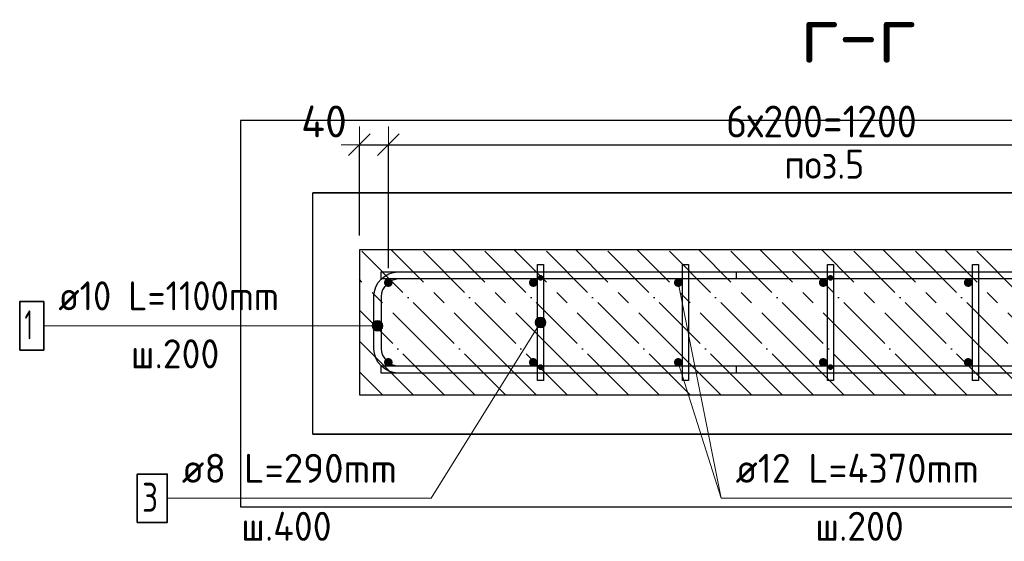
# Model space of a CAD drawing. Header units: millimetres. Extents: x -2258 to 68686, y -2266 to 30725.
# Tile 5 of 83: x 893 to 2252, y 1802 to 2521. Entities that reach past the tile are written whole.
import ezdxf

# ---------------------------------------------------------------- set-up
doc = ezdxf.new("R2010")
doc.units = ezdxf.units.MM
doc.header["$PDMODE"] = 65
doc.linetypes.add('______11', pattern=[100, 80, -10, 0, -10])
doc.linetypes.add('______5', pattern=[220, 160, -20, 20, -20])
for name, color, linetype, lineweight in [('Standard', 7, 'Continuous', 25), ('Арм.стержн. Арматура края', 96, 'Continuous', 35), ('Арм.стержн. вертикальными 1', 22, 'Continuous', 35), ('Арм.стержн.горизонт. 1', 180, 'Continuous', 35), ('Размерная линия_ общее', 7, 'Continuous', 13)]:
    doc.layers.add(name, color=color, linetype=linetype, lineweight=lineweight)
doc.layers.add('Арм.стержн.Стяжки', color=7, linetype='Continuous', lineweight=35, true_color=0x501e0f)
doc.styles.add('ISOCPEUR', font='ISOCPEUR')
doc.dimstyles.new('DIMSTYLE_11', dxfattribs={"dimtxt": 44, "dimasz": 50, "dimexe": 0, "dimexo": 0, "dimgap": 22, "dimtad": 2, "dimdec": 0, "dimrnd": 5, "dimzin": 12, "dimdsep": 46, "dimtxsty": 'ISOCPEUR', "dimblk1": 'ALL_ML_STRICH', "dimblk2": 'ALL_ML_STRICH', "dimsah": 1, "dimcen": 0, "dimclrd": 7, "dimclre": 256, "dimclrt": 7, "dimadec": 0, "dimazin": 0, "dimtfac": 1, "dimtdec": 0, "dimtix": 1, "dimtmove": 2, "dimatfit": 3, "dimfxl": 0, "dimtvp": 1.2, "dimtzin": 0, "dimlwd": 0, "dimlwe": -3, "dimarcsym": 0})
doc.dimstyles.new('DIMSTYLE_3', dxfattribs={"dimtxt": 44, "dimasz": 50, "dimexe": 0, "dimexo": 0, "dimgap": 22, "dimtad": 2, "dimdec": 0, "dimrnd": 5, "dimzin": 12, "dimdsep": 46, "dimtxsty": 'ISOCPEUR', "dimblk1": 'ALL_ML_STRICH', "dimblk2": 'ALL_ML_STRICH', "dimsah": 1, "dimcen": 0, "dimclrd": 7, "dimclre": 256, "dimclrt": 7, "dimadec": 0, "dimazin": 0, "dimtfac": 1, "dimtdec": 0, "dimtix": 1, "dimtmove": 2, "dimatfit": 3, "dimfxl": 0, "dimtzin": 0, "dimlwd": 0, "dimlwe": -3, "dimarcsym": 0})

# ---------------------------------------------------------------- blocks, each defined once
blk = doc.blocks.new('ALL_ML_STRICH')
at = {"color": 0, "linetype": 'ByBlock', "lineweight": -2}
for p, q in [((-0.3, -0.3), (0.3, 0.3)), ((0, -0.5), (0, 0.5)), ((-1, 0), (0.5, 0))]:
    blk.add_line(p, q, dxfattribs=at)
blk = doc.blocks.new('*D275')
at = {"layer": 'DEFPOINTS', "color": 7, "linetype": 'Continuous', "lineweight": 13, "transparency": 33554687}
for p in [(1361.7, 2348.8), (1361.7, 2203.6), (1401.7, 2158.6)]:
    blk.add_point(p, dxfattribs=at)
at = {"layer": 'Размерная линия_ общее', "color": 253, "linetype": 'Continuous', "lineweight": -2, "true_color": 0xa0a0a0, "transparency": 33554687}
for p, q in [((1361.7, 2223.6), (1361.7, 2348.8)), ((1401.7, 2178.6), (1401.7, 2348.8))]:
    blk.add_line(p, q, dxfattribs=at)
at = {"layer": 'Размерная линия_ общее', "color": 7, "linetype": 'Continuous', "lineweight": -2, "transparency": 33554687}
blk.add_line((1361.7, 2348.8), (1401.7, 2348.8), dxfattribs=at)
at = {"layer": 'Размерная линия_ общее', "color": 7, "linetype": 'Continuous', "lineweight": 13, "transparency": 33554687, "xscale": 50, "yscale": 50, "zscale": 50, "rotation": 180}
blk.add_blockref('ALL_ML_STRICH', (1361.7, 2348.8), dxfattribs=at)
at = {"layer": 'Размерная линия_ общее', "color": 7, "linetype": 'Continuous', "lineweight": 13, "transparency": 33554687, "xscale": 50, "yscale": 50, "zscale": 50}
blk.add_blockref('ALL_ML_STRICH', (1401.7, 2348.8), dxfattribs=at)
at = {"layer": 'Размерная линия_ общее', "color": 7, "linetype": 'Continuous', "lineweight": 13, "transparency": 33554687, "insert": (1312.9, 2380.9), "char_height": 44, "width": 88, "attachment_point": 5, "style": 'ISOCPEUR'}
blk.add_mtext('\\A1;{40}', dxfattribs=at)
blk = doc.blocks.new('*D276')
at = {"layer": 'DEFPOINTS', "color": 7, "linetype": 'Continuous', "lineweight": 13, "transparency": 33554687}
for p in [(1401.7, 2348.8), (1401.7, 2158.6), (2601.7, 2158.6)]:
    blk.add_point(p, dxfattribs=at)
at = {"layer": 'Размерная линия_ общее', "color": 253, "linetype": 'Continuous', "lineweight": -2, "true_color": 0xa0a0a0, "transparency": 33554687}
for p, q in [((1401.7, 2178.6), (1401.7, 2348.8)), ((2601.7, 2178.6), (2601.7, 2348.8))]:
    blk.add_line(p, q, dxfattribs=at)
at = {"layer": 'Размерная линия_ общее', "color": 7, "linetype": 'Continuous', "lineweight": -2, "transparency": 33554687}
blk.add_line((1401.7, 2348.8), (2601.7, 2348.8), dxfattribs=at)
at = {"layer": 'Размерная линия_ общее', "color": 7, "linetype": 'Continuous', "lineweight": 13, "transparency": 33554687, "xscale": 50, "yscale": 50, "zscale": 50, "rotation": 180}
blk.add_blockref('ALL_ML_STRICH', (1401.7, 2348.8), dxfattribs=at)
at = {"layer": 'Размерная линия_ общее', "color": 7, "linetype": 'Continuous', "lineweight": 13, "transparency": 33554687, "xscale": 50, "yscale": 50, "zscale": 50}
blk.add_blockref('ALL_ML_STRICH', (2601.7, 2348.8), dxfattribs=at)
at = {"layer": 'Размерная линия_ общее', "color": 7, "linetype": 'Continuous', "lineweight": 13, "transparency": 33554687, "insert": (1867.7, 2402.8), "char_height": 44, "width": 2.2, "attachment_point": 1, "line_spacing_factor": 0.60241, "style": 'ISOCPEUR'}
blk.add_mtext('\\W0.91;6х200=1200', dxfattribs=at)

msp = doc.modelspace()

# ---------------------------------------------------------------- hatches: boundary and pattern name
at = {"layer": 'Арм.стержн. Арматура края', "linetype": 'Continuous', "lineweight": 13, "transparency": 33554687}
for points in [[(1382.9, 2105.4), (1386.7, 2091.4), (1386.7, 2106.4)], [(1386.7, 2106.4), (1386.7, 2091.4), (1390.4, 2092.5)], [(1386.7, 2106.4), (1390.4, 2092.5), (1390.4, 2105.4)], [(1380.2, 2095.2), (1380.2, 2102.7), (1379.2, 2098.9)], [(1380.2, 2102.7), (1382.9, 2092.5), (1382.9, 2105.4)], [(1380.2, 2102.7), (1380.2, 2095.2), (1382.9, 2092.5)], [(1382.9, 2105.4), (1382.9, 2092.5), (1386.7, 2091.4)], [(1390.4, 2105.4), (1390.4, 2092.5), (1393.1, 2095.2)], [(1390.4, 2105.4), (1393.1, 2095.2), (1393.1, 2102.7)], [(1393.1, 2102.7), (1393.1, 2095.2), (1394.2, 2098.9)]]:
    msp.add_hatch(color=7, dxfattribs=at).paths.add_polyline_path(points)
at = {"layer": 'Арм.стержн. вертикальными 1', "linetype": 'Continuous', "lineweight": 50, "transparency": 33554687}
for points in [[(1401.7, 2152.6), (1404, 2153), (1405.9, 2154.3), (1407.2, 2156.3), (1407.7, 2158.6), (1407.2, 2160.9), (1405.9, 2162.8), (1404, 2164.1), (1401.7, 2164.6), (1399.4, 2164.1), (1397.4, 2162.8), (1396.1, 2160.9), (1395.7, 2158.6), (1396.1, 2156.3), (1397.4, 2154.3), (1399.4, 2153)], [(1601.7, 2152.6), (1604, 2153), (1605.9, 2154.3), (1607.2, 2156.3), (1607.7, 2158.6), (1607.2, 2160.9), (1605.9, 2162.8), (1604, 2164.1), (1601.7, 2164.6), (1599.4, 2164.1), (1597.4, 2162.8), (1596.1, 2160.9), (1595.7, 2158.6), (1596.1, 2156.3), (1597.4, 2154.3), (1599.4, 2153)], [(1801.7, 2152.6), (1804, 2153), (1805.9, 2154.3), (1807.2, 2156.3), (1807.7, 2158.6), (1807.2, 2160.9), (1805.9, 2162.8), (1804, 2164.1), (1801.7, 2164.6), (1799.4, 2164.1), (1797.4, 2162.8), (1796.1, 2160.9), (1795.7, 2158.6), (1796.1, 2156.3), (1797.4, 2154.3), (1799.4, 2153)], [(2001.7, 2152.6), (2004, 2153), (2005.9, 2154.3), (2007.2, 2156.3), (2007.7, 2158.6), (2007.2, 2160.9), (2005.9, 2162.8), (2004, 2164.1), (2001.7, 2164.6), (1999.4, 2164.1), (1997.4, 2162.8), (1996.1, 2160.9), (1995.7, 2158.6), (1996.1, 2156.3), (1997.4, 2154.3), (1999.4, 2153)], [(2201.7, 2152.6), (2204, 2153), (2205.9, 2154.3), (2207.2, 2156.3), (2207.7, 2158.6), (2207.2, 2160.9), (2205.9, 2162.8), (2204, 2164.1), (2201.7, 2164.6), (2199.4, 2164.1), (2197.4, 2162.8), (2196.1, 2160.9), (2195.7, 2158.6), (2196.1, 2156.3), (2197.4, 2154.3), (2199.4, 2153)], [(1401.7, 2042.6), (1404, 2043), (1405.9, 2044.3), (1407.2, 2046.3), (1407.7, 2048.6), (1407.2, 2050.9), (1405.9, 2052.8), (1404, 2054.1), (1401.7, 2054.6), (1399.4, 2054.1), (1397.4, 2052.8), (1396.1, 2050.9), (1395.7, 2048.6), (1396.1, 2046.3), (1397.4, 2044.3), (1399.4, 2043)], [(1601.7, 2042.6), (1604, 2043), (1605.9, 2044.3), (1607.2, 2046.3), (1607.7, 2048.6), (1607.2, 2050.9), (1605.9, 2052.8), (1604, 2054.1), (1601.7, 2054.6), (1599.4, 2054.1), (1597.4, 2052.8), (1596.1, 2050.9), (1595.7, 2048.6), (1596.1, 2046.3), (1597.4, 2044.3), (1599.4, 2043)], [(1801.7, 2042.6), (1804, 2043), (1805.9, 2044.3), (1807.2, 2046.3), (1807.7, 2048.6), (1807.2, 2050.9), (1805.9, 2052.8), (1804, 2054.1), (1801.7, 2054.6), (1799.4, 2054.1), (1797.4, 2052.8), (1796.1, 2050.9), (1795.7, 2048.6), (1796.1, 2046.3), (1797.4, 2044.3), (1799.4, 2043)], [(2001.7, 2042.6), (2004, 2043), (2005.9, 2044.3), (2007.2, 2046.3), (2007.7, 2048.6), (2007.2, 2050.9), (2005.9, 2052.8), (2004, 2054.1), (2001.7, 2054.6), (1999.4, 2054.1), (1997.4, 2052.8), (1996.1, 2050.9), (1995.7, 2048.6), (1996.1, 2046.3), (1997.4, 2044.3), (1999.4, 2043)], [(2201.7, 2042.6), (2204, 2043), (2205.9, 2044.3), (2207.2, 2046.3), (2207.7, 2048.6), (2207.2, 2050.9), (2205.9, 2052.8), (2204, 2054.1), (2201.7, 2054.6), (2199.4, 2054.1), (2197.4, 2052.8), (2196.1, 2050.9), (2195.7, 2048.6), (2196.1, 2046.3), (2197.4, 2044.3), (2199.4, 2043)]]:
    msp.add_hatch(color=34, dxfattribs=at).paths.add_polyline_path(points)
at = {"layer": 'Арм.стержн.Стяжки', "linetype": 'Continuous', "lineweight": 25, "transparency": 33554687}
for points in [[(1611.7, 2161.2), (1613.2, 2161.5), (1614.5, 2162.3), (1615.4, 2163.6), (1615.7, 2165.2), (1615.4, 2166.7), (1614.5, 2168), (1613.2, 2168.8), (1611.7, 2169.2), (1610.2, 2168.8), (1608.9, 2168), (1608, 2166.7), (1607.7, 2165.2), (1608, 2163.6), (1608.9, 2162.3), (1610.2, 2161.5)], [(2011.7, 2161.2), (2013.2, 2161.5), (2014.5, 2162.3), (2015.4, 2163.6), (2015.7, 2165.2), (2015.4, 2166.7), (2014.5, 2168), (2013.2, 2168.8), (2011.7, 2169.2), (2010.2, 2168.8), (2008.9, 2168), (2008, 2166.7), (2007.7, 2165.2), (2008, 2163.6), (2008.9, 2162.3), (2010.2, 2161.5)], [(1611.7, 2038), (1613.2, 2038.3), (1614.5, 2039.2), (1615.4, 2040.5), (1615.7, 2042), (1615.4, 2043.5), (1614.5, 2044.8), (1613.2, 2045.7), (1611.7, 2046), (1610.2, 2045.7), (1608.9, 2044.8), (1608, 2043.5), (1607.7, 2042), (1608, 2040.5), (1608.9, 2039.2), (1610.2, 2038.3)], [(2011.7, 2038), (2013.2, 2038.3), (2014.5, 2039.2), (2015.4, 2040.5), (2015.7, 2042), (2015.4, 2043.5), (2014.5, 2044.8), (2013.2, 2045.7), (2011.7, 2046), (2010.2, 2045.7), (2008.9, 2044.8), (2008, 2043.5), (2007.7, 2042), (2008, 2040.5), (2008.9, 2039.2), (2010.2, 2038.3)]]:
    msp.add_hatch(color=40, dxfattribs=at).paths.add_polyline_path(points)
at = {"layer": 'Арм.стержн.Стяжки', "linetype": 'Continuous', "lineweight": 13, "transparency": 33554687}
for points in [[(1604.2, 2103.8), (1618, 2099.6), (1605.3, 2107.5)], [(1605.3, 2107.5), (1619.1, 2103.4), (1608.2, 2110.2)], [(1605.3, 2107.5), (1618, 2099.6), (1619.1, 2103.4)], [(1608.2, 2110.2), (1618.3, 2107.1), (1611.9, 2111)], [(1608.2, 2110.2), (1619.1, 2103.4), (1618.3, 2107.1)], [(1611.9, 2111), (1618.3, 2107.1), (1615.6, 2109.9)], [(1605.1, 2100.1), (1615.2, 2097), (1604.2, 2103.8)], [(1604.2, 2103.8), (1615.2, 2097), (1618, 2099.6)], [(1611.5, 2096.1), (1605.1, 2100.1), (1607.7, 2097.2)], [(1605.1, 2100.1), (1611.5, 2096.1), (1615.2, 2097)]]:
    msp.add_hatch(color=7, dxfattribs=at).paths.add_polyline_path(points)

# ---------------------------------------------------------------- linework, layer by layer
at = {"color": 52, "linetype": 'Continuous', "lineweight": -3, "transparency": 33554687}
for p, q in [((1297.7, 1949.3), (1297.7, 2282.2)), ((1297.7, 1949.3), (1297.7, 2282.2)), ((1297.7, 2282.2), (2878.6, 2282.2)), ((2878.6, 2282.2), (1297.7, 2282.2)), ((2878.6, 1949.3), (1297.7, 1949.3)), ((1297.7, 1949.3), (2878.6, 1949.3))]:
    msp.add_line(p, q, dxfattribs=at)
at = {"layer": 'Standard', "color": 7, "linetype": 'Continuous', "lineweight": 25, "transparency": 33554687}
for p, q in [((2811.7, 2203.6), (1361.7, 2203.6)), ((1361.7, 2203.6), (1361.7, 2003.6)), ((1361.7, 2003.6), (2811.7, 2003.6))]:
    msp.add_line(p, q, dxfattribs=at)
at = {"layer": 'Standard', "color": 7, "linetype": '______11', "lineweight": -3, "transparency": 33554687}
for p, q in [((1563.3, 2003.6), (1363.3, 2203.6)), ((1648.2, 2003.6), (1448.2, 2203.6)), ((1733.1, 2003.6), (1533.1, 2203.6)), ((1817.9, 2003.6), (1617.9, 2203.6)), ((1902.8, 2003.6), (1702.8, 2203.6)), ((1987.6, 2003.6), (1787.6, 2203.6)), ((2072.5, 2003.6), (1872.5, 2203.6)), ((2157.3, 2003.6), (1957.3, 2203.6)), ((2242.2, 2003.6), (2042.2, 2203.6)), ((2327, 2003.6), (2127, 2203.6)), ((2411.9, 2003.6), (2211.9, 2203.6)), ((1478.5, 2003.6), (1361.7, 2120.4)), ((1393.6, 2003.6), (1361.7, 2035.5))]:
    msp.add_line(p, q, dxfattribs=at)
at = {"layer": 'Standard', "color": 7, "linetype": '______5', "lineweight": -3, "transparency": 33554687}
for p, q in [((1605.8, 2003.6), (1405.8, 2203.6)), ((1690.6, 2003.6), (1490.6, 2203.6)), ((1775.5, 2003.6), (1575.5, 2203.6)), ((1860.3, 2003.6), (1660.3, 2203.6)), ((1945.2, 2003.6), (1745.2, 2203.6)), ((2030, 2003.6), (1830, 2203.6)), ((2114.9, 2003.6), (1914.9, 2203.6)), ((2199.7, 2003.6), (1999.7, 2203.6)), ((2284.6, 2003.6), (2084.6, 2203.6)), ((2369.5, 2003.6), (2169.5, 2203.6)), ((1520.9, 2003.6), (1361.7, 2162.8)), ((1436.1, 2003.6), (1361.7, 2078))]:
    msp.add_line(p, q, dxfattribs=at)
at = {"layer": 'Standard', "color": 7, "linetype": 'Continuous', "lineweight": 13, "transparency": 33554687}
msp.add_line((1801.7, 2158.6), (1860.7, 1861.1), dxfattribs=at)
at = {"layer": 'Standard', "color": 7, "linetype": 'Continuous', "lineweight": 25, "transparency": 33554687}
msp.add_lwpolyline([(1197.7, 2382.2), (1197.7, 1849.3), (2978.6, 1849.3), (2978.6, 2382.2), (1197.7, 2382.2)], dxfattribs=at)
at = {"layer": 'Арм.стержн. Арматура края', "color": 7, "linetype": 'Continuous', "lineweight": 13, "transparency": 33554687}
for p, q in [((1386.7, 2106.4), (1386.7, 2106.4)), ((926.4, 2098.9), (1322.4, 2098.9)), ((1322.4, 2098.9), (1386.7, 2098.9)), ((1379.2, 2098.9), (1379.2, 2098.9)), ((1394.2, 2098.9), (1394.2, 2098.9)), ((1386.7, 2091.4), (1386.7, 2091.4))]:
    msp.add_line(p, q, dxfattribs=at)
at = {"layer": 'Арм.стержн. Арматура края', "color": 4, "linetype": 'Continuous', "lineweight": 25, "transparency": 33554687}
msp.add_lwpolyline([(1881.7, 2163.6), (1415.7, 2163.6), (1411.2, 2162.9), (1406.6, 2161.4), (1402.4, 2159.1), (1399, 2156.2), (1396.2, 2152.8), (1393.8, 2148.6), (1392.3, 2144.1), (1391.7, 2139.5), (1391.7, 2067.6), (1392.3, 2063.1), (1393.8, 2058.5), (1396.2, 2054.3), (1399, 2050.9), (1402.4, 2048.1), (1406.6, 2045.7), (1411.2, 2044.2), (1415.7, 2043.6), (1881.7, 2043.6), (1881.7, 2033.6), (1415, 2033.6), (1408.9, 2034.4), (1402.6, 2036.5), (1396.7, 2039.8), (1391.9, 2043.8), (1387.9, 2048.6), (1384.6, 2054.5), (1382.5, 2060.8), (1381.7, 2066.9), (1381.7, 2140.2), (1382.5, 2146.3), (1384.6, 2152.7), (1387.9, 2158.5), (1391.9, 2163.3), (1396.7, 2167.4), (1402.6, 2170.6), (1408.9, 2172.7), (1415, 2173.6), (1881.7, 2173.6), (1881.7, 2163.6)], dxfattribs=at)
msp.add_lwpolyline([(1881.7, 2163.6), (1415.7, 2163.6), (1411.2, 2162.9), (1406.6, 2161.4), (1402.4, 2159.1), (1399, 2156.2), (1396.2, 2152.8), (1393.8, 2148.6), (1392.3, 2144.1), (1391.7, 2139.5), (1391.7, 2067.6), (1392.3, 2063.1), (1393.8, 2058.5), (1396.2, 2054.3), (1399, 2050.9), (1402.4, 2048.1), (1406.6, 2045.7), (1411.2, 2044.2), (1415.7, 2043.6), (1881.7, 2043.6), (1881.7, 2033.6), (1415, 2033.6), (1408.9, 2034.4), (1402.6, 2036.5), (1396.7, 2039.8), (1391.9, 2043.8), (1387.9, 2048.6), (1384.6, 2054.5), (1382.5, 2060.8), (1381.7, 2066.9), (1381.7, 2140.2), (1382.5, 2146.3), (1384.6, 2152.7), (1387.9, 2158.5), (1391.9, 2163.3), (1396.7, 2167.4), (1402.6, 2170.6), (1408.9, 2172.7), (1415, 2173.6), (1881.7, 2173.6), (1881.7, 2163.6)], dxfattribs=at)
msp.add_lwpolyline([(1881.7, 2163.6), (1415.7, 2163.6), (1411.2, 2162.9), (1406.6, 2161.4), (1402.4, 2159.1), (1399, 2156.2), (1396.2, 2152.8), (1393.8, 2148.6), (1392.3, 2144.1), (1391.7, 2139.5), (1391.7, 2067.6), (1392.3, 2063.1), (1393.8, 2058.5), (1396.2, 2054.3), (1399, 2050.9), (1402.4, 2048.1), (1406.6, 2045.7), (1411.2, 2044.2), (1415.7, 2043.6), (1881.7, 2043.6), (1881.7, 2033.6), (1415, 2033.6), (1408.9, 2034.4), (1402.6, 2036.5), (1396.7, 2039.8), (1391.9, 2043.8), (1387.9, 2048.6), (1384.6, 2054.5), (1382.5, 2060.8), (1381.7, 2066.9), (1381.7, 2140.2), (1382.5, 2146.3), (1384.6, 2152.7), (1387.9, 2158.5), (1391.9, 2163.3), (1396.7, 2167.4), (1402.6, 2170.6), (1408.9, 2172.7), (1415, 2173.6), (1881.7, 2173.6), (1881.7, 2163.6)], dxfattribs=at)
msp.add_lwpolyline([(1881.7, 2163.6), (1415.7, 2163.6), (1411.2, 2162.9), (1406.6, 2161.4), (1402.4, 2159.1), (1399, 2156.2), (1396.2, 2152.8), (1393.8, 2148.6), (1392.3, 2144.1), (1391.7, 2139.5), (1391.7, 2067.6), (1392.3, 2063.1), (1393.8, 2058.5), (1396.2, 2054.3), (1399, 2050.9), (1402.4, 2048.1), (1406.6, 2045.7), (1411.2, 2044.2), (1415.7, 2043.6), (1881.7, 2043.6), (1881.7, 2033.6), (1415, 2033.6), (1408.9, 2034.4), (1402.6, 2036.5), (1396.7, 2039.8), (1391.9, 2043.8), (1387.9, 2048.6), (1384.6, 2054.5), (1382.5, 2060.8), (1381.7, 2066.9), (1381.7, 2140.2), (1382.5, 2146.3), (1384.6, 2152.7), (1387.9, 2158.5), (1391.9, 2163.3), (1396.7, 2167.4), (1402.6, 2170.6), (1408.9, 2172.7), (1415, 2173.6), (1881.7, 2173.6), (1881.7, 2163.6)], dxfattribs=at)
at = {"layer": 'Арм.стержн. Арматура края', "color": 7, "linetype": 'Continuous', "lineweight": 35, "transparency": 33554687}
msp.add_lwpolyline([(893.1, 2065.6), (926.4, 2065.6), (926.4, 2132.3), (893.1, 2132.3), (893.1, 2065.6)], dxfattribs=at)
at = {"layer": 'Арм.стержн. Арматура края', "color": 7, "linetype": 'Continuous', "lineweight": 13, "transparency": 33554687}
msp.add_circle((1386.7, 2098.9), 7.5, dxfattribs=at)
at = {"layer": 'Арм.стержн. вертикальными 1', "color": 7, "linetype": 'Continuous', "lineweight": 13, "transparency": 33554687}
for q in [(1801.7, 2048.6), (2276.7, 1861.1)]:
    msp.add_line((1860.7, 1861.1), q, dxfattribs=at)
at = {"layer": 'Арм.стержн.горизонт. 1', "color": 52, "linetype": 'Continuous', "lineweight": 25, "transparency": 33554687}
for p, q in [((1361.7, 2203.6), (1361.7, 2203.6)), ((1361.7, 2003.6), (1361.7, 2003.6))]:
    msp.add_line(p, q, dxfattribs=at)
at = {"layer": 'Арм.стержн.горизонт. 1', "color": 4, "linetype": 'Continuous', "lineweight": 25, "transparency": 33554687}
for points in [[(2781.7, 2163.6), (1391.7, 2163.6), (1391.7, 2173.6), (2781.7, 2173.6), (2781.7, 2163.6)], [(2781.7, 2163.6), (1391.7, 2163.6), (1391.7, 2173.6), (2781.7, 2173.6), (2781.7, 2163.6)], [(2781.7, 2163.6), (1391.7, 2163.6), (1391.7, 2173.6), (2781.7, 2173.6), (2781.7, 2163.6)], [(2781.7, 2163.6), (1391.7, 2163.6), (1391.7, 2173.6), (2781.7, 2173.6), (2781.7, 2163.6)], [(2781.7, 2033.6), (1391.7, 2033.6), (1391.7, 2043.6), (2781.7, 2043.6), (2781.7, 2033.6)], [(2781.7, 2033.6), (1391.7, 2033.6), (1391.7, 2043.6), (2781.7, 2043.6), (2781.7, 2033.6)], [(2781.7, 2033.6), (1391.7, 2033.6), (1391.7, 2043.6), (2781.7, 2043.6), (2781.7, 2033.6)], [(2781.7, 2033.6), (1391.7, 2033.6), (1391.7, 2043.6), (2781.7, 2043.6), (2781.7, 2033.6)]]:
    msp.add_lwpolyline(points, dxfattribs=at)
at = {"layer": 'Арм.стержн.Стяжки', "color": 7, "linetype": 'Continuous', "lineweight": 13, "transparency": 33554687}
for p, q in [((1605.3, 2107.5), (1605.3, 2107.5)), ((1615.6, 2109.9), (1615.6, 2109.9)), ((1460.7, 1861.1), (1611.7, 2103.6)), ((1607.7, 2097.2), (1607.7, 2097.2)), ((1618, 2099.6), (1618, 2099.6)), ((1096.7, 1861.1), (1460.7, 1861.1))]:
    msp.add_line(p, q, dxfattribs=at)
at = {"layer": 'Арм.стержн.Стяжки', "color": 40, "linetype": 'Continuous', "lineweight": 25, "transparency": 33554687}
for points in [[(1615.7, 2183.6), (1615.7, 2023.6), (1607.7, 2023.6), (1607.7, 2183.6), (1615.7, 2183.6)], [(1615.7, 2183.6), (1615.7, 2023.6), (1607.7, 2023.6), (1607.7, 2183.6), (1615.7, 2183.6)], [(1815.7, 2183.6), (1815.7, 2023.6), (1807.7, 2023.6), (1807.7, 2183.6), (1815.7, 2183.6)], [(1815.7, 2183.6), (1815.7, 2023.6), (1807.7, 2023.6), (1807.7, 2183.6), (1815.7, 2183.6)], [(2015.7, 2183.6), (2015.7, 2023.6), (2007.7, 2023.6), (2007.7, 2183.6), (2015.7, 2183.6)], [(2015.7, 2183.6), (2015.7, 2023.6), (2007.7, 2023.6), (2007.7, 2183.6), (2015.7, 2183.6)], [(2215.7, 2183.6), (2215.7, 2023.6), (2207.7, 2023.6), (2207.7, 2183.6), (2215.7, 2183.6)], [(2215.7, 2183.6), (2215.7, 2023.6), (2207.7, 2023.6), (2207.7, 2183.6), (2215.7, 2183.6)]]:
    msp.add_lwpolyline(points, dxfattribs=at)
at = {"layer": 'Арм.стержн.Стяжки', "color": 7, "linetype": 'Continuous', "lineweight": 35, "transparency": 33554687}
msp.add_lwpolyline([(1055.4, 1827.8), (1096.7, 1827.8), (1096.7, 1894.4), (1055.4, 1894.4), (1055.4, 1827.8)], dxfattribs=at)
at = {"layer": 'Арм.стержн.Стяжки', "color": 7, "linetype": 'Continuous', "lineweight": 13, "transparency": 33554687}
msp.add_circle((1611.7, 2103.6), 7.5, dxfattribs=at)

# ---------------------------------------------------------------- texts
at = {"layer": 'Standard', "color": 7, "linetype": 'Continuous', "lineweight": 13, "transparency": 33554687, "style": 'ISOCPEUR'}
for s, insert, char_height, width, attachment_point in [('\\A1;{\\fISOCPEUR|i0|b0;\\H80.000000;\\W1.000000;\\C7;г-г}\\P', (1970.6, 2502), 80, 204.522, 4), ('\\A1;{\\fISOCPEUR|i0|b0;\\H40.000000;\\W0.909091;\\C7;поз.5}\\P', (2003.2, 2321.9), 40, 127.972, 5)]:
    msp.add_mtext(s, dxfattribs=dict(at, insert=insert, char_height=char_height, width=width, attachment_point=attachment_point))
at = {"layer": 'Арм.стержн. Арматура края', "color": 7, "linetype": 'Continuous', "lineweight": 25, "transparency": 33554687, "char_height": 40, "attachment_point": 7, "style": 'ISOCPEUR'}
for s, insert, width in [('\\W0.92;ø10 L=1100mm ', (946.4, 2120.3), 374.226), ('\\W0.56;1', (899.8, 2080.3), 31.111), ('\\W0.95;ш.200 ', (1046.4, 2040.3), 174.933)]:
    msp.add_mtext(s, dxfattribs=dict(at, insert=insert, width=width))
at = {"layer": 'Арм.стержн. вертикальными 1', "color": 7, "linetype": 'Continuous', "lineweight": 25, "transparency": 33554687, "char_height": 40, "attachment_point": 7, "style": 'ISOCPEUR'}
for s, insert, width in [('\\W0.96;ø12 L=4370mm ', (1880.7, 1882.4), 395.02), ('\\W0.95;ш.200 ', (1990.7, 1802.4), 174.933)]:
    msp.add_mtext(s, dxfattribs=dict(at, insert=insert, width=width))
at = {"layer": 'Арм.стержн.Стяжки', "color": 7, "linetype": 'Continuous', "lineweight": 25, "transparency": 33554687, "char_height": 40, "attachment_point": 7, "style": 'ISOCPEUR'}
for s, insert, width in [('\\W0.98;ø8 L=290mm ', (1116.7, 1882.4), 343.369), ('\\W0.78;3', (1062, 1842.4), 43.521), ('\\W0.95;ш.400 ', (1198.7, 1802.4), 178.964)]:
    msp.add_mtext(s, dxfattribs=dict(at, insert=insert, width=width))

# ---------------------------------------------------------------- dimensions: what is measured, and where the dimension line sits
at = {"layer": 'Размерная линия_ общее', "color": 7, "linetype": 'Continuous', "lineweight": 13, "transparency": 33554687}
dim = msp.add_linear_dim(base=(1401.7, 2348.8), p1=(1361.7, 2223.6), p2=(1401.7, 2178.6), dimstyle='DIMSTYLE_11', override={"dimpost": '<>', "dimclrd": 7, "dimclre": 253, "dimclrt": 7, "dimlwd": 0, "dimlwe": 65533}, dxfattribs=at)
dim.commit()
dim.dimension.update_dxf_attribs({"geometry": '*D275', "text_midpoint": (1312.9, 2380.9), "dimtype": 160})
dim = msp.add_linear_dim(base=(2601.7, 2348.8), p1=(1401.7, 2178.6), p2=(2601.7, 2178.6), text='\\W0.91;6х200=1200', dimstyle='DIMSTYLE_3', override={"dimpost": '<>', "dimclrd": 7, "dimclre": 253, "dimclrt": 7, "dimlwd": 0, "dimlwe": 65533}, dxfattribs=at)
dim.commit()
dim.dimension.update_dxf_attribs({"geometry": '*D276', "text_midpoint": (2001.7, 2370.8), "dimtype": 160})

doc.saveas('drawing.dxf')
